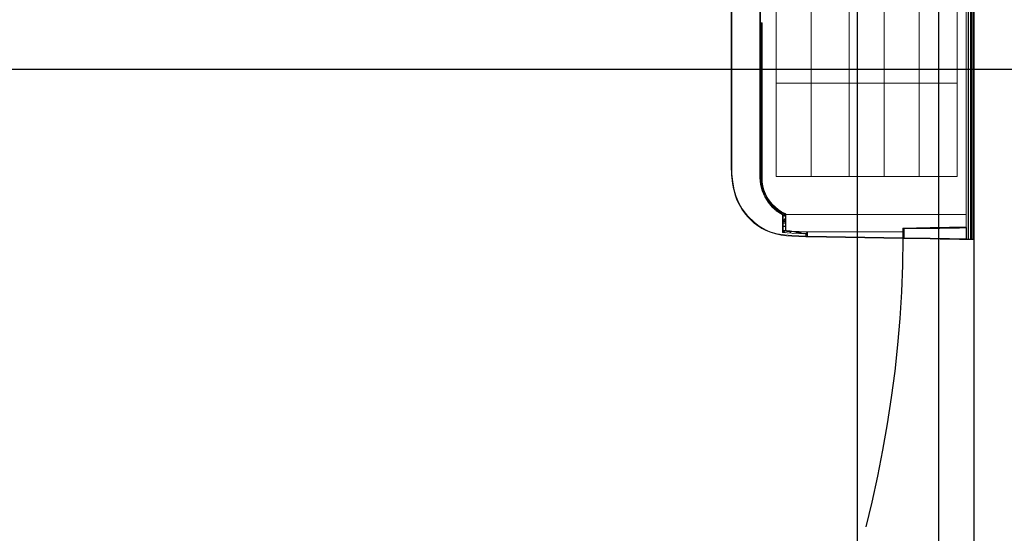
# Model space of a CAD drawing. Header units: centimetres. Extents: x -1062 to 5388, y 1642 to 2943.
# Tile 83 of 90: x 4839 to 4923, y 2482 to 2526. Entities that reach past the tile are written whole.
import ezdxf

# ---------------------------------------------------------------- set-up
doc = ezdxf.new("R2010")
doc.units = ezdxf.units.CM
doc.linetypes.add('DASHDOT', pattern=[1, 0.5, -0.25, 0, -0.25])
doc.layers.add('M-CONTROL', color=7, linetype='DASHDOT', true_color=0x006dda)
doc.layers.add('M-EQPM', color=220, linetype='Continuous', lineweight=25)
for name, color, linetype in [('M-XREF', 252, 'Continuous'), ('XREF$0$Notatki tekstowe', 8, 'Continuous'), ('XREF$0$Wyposażenie elektryczne', 8, 'Continuous'), ('XREF$0$Ściany-2', 8, 'Continuous')]:
    doc.layers.add(name, color=color, linetype=linetype)

# ---------------------------------------------------------------- blocks, each defined once
blk = doc.blocks.new('XREF$0$TV01 - TV01-849464-Aranżacja_01')
at = {"layer": 'XREF$0$Wyposażenie elektryczne'}
for p, q in [((-82.22, 2563.076), (-89.22, 2563.076)), ((-89.22, 2563.076), (-89.22, 2468.076)), ((-82.22, 2468.076), (-82.22, 2563.076)), ((-89.22, 2468.076), (-82.22, 2468.076))]:
    blk.add_line(p, q, dxfattribs=at)
blk = doc.blocks.new('XREF')
at = {"layer": 'XREF$0$Notatki tekstowe'}
blk.add_line((-179.27, 2522.06), (17.802, 2522.06), dxfattribs=at)
at = {"layer": 'XREF$0$Ściany-2'}
blk.add_line((-79.22, 2666.076), (-79.22, 2432.076), dxfattribs=at)
at = {"layer": 'XREF$0$Wyposażenie elektryczne'}
blk.add_blockref('XREF$0$TV01 - TV01-849464-Aranżacja_01', (0, -12), dxfattribs=at)
blk = doc.blocks.new('A$C65818201')
at = {"lineweight": 5}
for points in [[(-415.97, 0), (415.97, 0)], [(413.97, 0), (415.97, 0)], [(415.97, 0), (416.03, 0), (416.09, -0.02), (416.13, -0.05), (416.18, -0.09), (416.22, -0.13), (416.25, -0.18), (416.26, -0.24), (416.27, -0.3)], [(415.97, -0.09), (415.97, -0.04), (415.97, -0.01), (415.97, 0)], [(415.96, -0.98), (-414.98, -0.98)], [(-414.96, -2), (415.94, -2)], [(415.93, -2.49), (-414.29, -2.49)], [(-409.11, -4.68), (-408.11, -3.91), (-406.66, -3.14), (-405.08, -2.67), (415.93, -2.51)], [(405.31, -6.5), (-408.39, -6.5)], [(415.92, -3), (-404.98, -3.15), (-406.47, -3.6), (-407.84, -4.32), (-408.34, -4.68)], [(415.89, -4.68), (-405.28, -4.68)], [(415.89, -4.84), (-405.28, -4.84)], [(395.03, -161.1), (395.03, -6.5)], [(405.61, -6.93), (405.61, -6.84), (405.59, -6.76), (405.56, -6.69), (405.53, -6.63), (405.48, -6.57), (405.43, -6.53), (405.37, -6.51), (405.31, -6.5)], [(405.61, -6.93), (405.71, -12.36)], [(405.89, -12.21), (405.79, -6.61)], [(406.4, -6.41), (406.34, -6.41), (406.28, -6.43), (406.23, -6.45), (406.18, -6.47), (406.14, -6.51), (406.12, -6.54), (406.1, -6.58), (406.09, -6.63)], [(406.2, -12.36), (406.09, -6.63)], [(406.4, -6.63), (406.34, -6.63), (406.28, -6.63), (406.23, -6.63), (406.18, -6.63), (406.15, -6.63), (406.12, -6.63), (406.1, -6.63), (406.09, -6.63)], [(406.4, -6.41), (415.67, -6.41)], [(406.4, -6.41), (406.4, -6.43), (406.4, -6.46), (406.4, -6.49), (406.4, -6.51), (406.4, -6.54), (406.4, -6.57), (406.4, -6.6), (406.4, -6.63)], [(406.4, -6.63), (406.5, -12.36)], [(415.67, -6.63), (406.4, -6.63)], [(415.67, -6.41), (415.71, -6.41), (415.74, -6.39), (415.78, -6.38), (415.8, -6.36), (415.83, -6.33), (415.85, -6.29), (415.86, -6.26), (415.86, -6.22)], [(415.67, -6.41), (415.67, -6.43), (415.67, -6.46), (415.67, -6.49), (415.67, -6.51), (415.67, -6.54), (415.67, -6.57), (415.67, -6.6), (415.67, -6.63)], [(416.16, -6.43), (416.15, -6.47), (416.12, -6.5), (416.08, -6.54), (416.02, -6.57), (415.94, -6.6), (415.85, -6.61), (415.76, -6.63), (415.67, -6.63)], [(416.16, -6.44), (416.15, -6.54), (416.12, -6.63), (416.08, -6.71), (416.02, -6.78), (415.95, -6.83), (415.86, -6.88), (415.77, -6.9), (415.67, -6.91)], [(415.67, -6.91), (415.67, -6.63)], [(415.67, -6.91), (415.86, -6.91)], [(415.76, -12.36), (415.86, -6.91)], [(415.86, -6.22), (415.97, -0.29)], [(415.86, -6.22), (415.92, -6.22), (415.98, -6.24), (416.03, -6.26), (416.07, -6.29), (416.11, -6.32), (416.13, -6.35), (416.16, -6.39), (416.16, -6.43)], [(415.86, -6.91), (415.95, -6.9), (416.05, -6.88), (416.13, -6.83), (416.21, -6.77), (416.27, -6.7), (416.32, -6.61), (416.35, -6.52), (416.36, -6.43)], [(415.97, -0.09), (415.99, -0.09), (416.03, -0.09), (416.12, -0.13), (416.2, -0.18), (416.25, -0.27), (416.27, -0.35)], [(415.97, -0.29), (415.97, -0.21), (415.97, -0.14), (415.97, -0.09)], [(415.97, -0.29), (416.03, -0.3), (416.08, -0.31), (416.13, -0.33), (416.17, -0.36), (416.22, -0.38), (416.25, -0.42), (416.26, -0.46), (416.27, -0.5)], [(416.27, -0.5), (416.16, -6.43)], [(416.26, -0.59), (416.16, -6.44)], [(416.16, -6.43), (416.16, -6.44)], [(416.26, -0.59), (416.27, -0.51), (416.27, -0.45), (416.27, -0.39)], [(416.47, -0.59), (416.26, -0.59)], [(416.36, -6.43), (416.26, -12.35)], [(416.27, -0.3), (416.27, -0.3), (416.27, -0.32), (416.27, -0.36)], [(416.27, -0.3), (416.47, -0.3)], [(416.27, -0.36), (416.27, -0.36), (416.27, -0.35)], [(416.27, -0.35), (416.27, -0.4), (416.27, -0.44), (416.27, -0.5)], [(416.27, -0.39), (416.27, -0.36)], [(416.36, -6.43), (416.47, -0.59)], [(416.47, -0.3), (416.47, -0.32), (416.47, -0.38), (416.47, -0.47), (416.47, -0.59)], [(-357.74, -169.47), (-357.74, -14.47), (362.26, -14.47)], [(282.26, -169.47), (282.26, -14.47)], [(362.26, -169.47), (362.26, -14.47)], [(405.71, -12.21), (405.89, -12.21)], [(405.71, -12.36), (405.86, -20.76), (406, -29.11), (406.15, -37.39)], [(406.33, -37.23), (406.19, -28.95), (406.04, -20.6), (405.89, -12.21)], [(406.19, -12.21), (406.19, -12.21), (406.17, -12.21), (406.14, -12.21), (406.1, -12.21), (406.06, -12.21), (406.01, -12.21), (405.95, -12.21), (405.89, -12.21)], [(406.63, -37.33), (406.49, -29.07), (406.34, -20.73), (406.2, -12.36)], [(406.5, -12.36), (406.43, -12.36), (406.38, -12.36), (406.33, -12.36), (406.28, -12.36), (406.25, -12.36), (406.22, -12.36), (406.2, -12.36), (406.2, -12.36)], [(406.5, -12.36), (406.64, -20.76), (406.79, -29.11), (406.93, -37.39)], [(415.33, -37.39), (415.47, -29.11), (415.61, -20.76), (415.76, -12.36)], [(415.76, -12.36), (415.86, -12.36), (415.95, -12.36), (416.04, -12.36), (416.11, -12.36), (416.17, -12.36), (416.22, -12.36), (416.25, -12.36), (416.26, -12.35)], [(416.26, -12.35), (416.11, -20.72), (415.97, -29.04), (415.82, -37.3)], [(406.33, -37.23), (406.14, -37.23)], [(406.15, -37.39), (406.56, -60.8)], [(406.72, -59.45), (406.33, -37.23)], [(406.63, -37.29), (406.63, -37.28), (406.61, -37.27), (406.58, -37.26), (406.55, -37.25), (406.5, -37.24), (406.45, -37.24), (406.39, -37.23), (406.33, -37.23)], [(407.02, -59.51), (406.63, -37.33)], [(406.93, -37.39), (406.87, -37.39), (406.82, -37.39), (406.77, -37.38), (406.72, -37.37), (406.69, -37.37), (406.66, -37.36), (406.64, -37.34), (406.63, -37.33)], [(406.93, -37.39), (407.32, -59.57)], [(414.94, -59.76), (415.33, -37.39)], [(415.33, -37.39), (415.42, -37.39), (415.51, -37.38), (415.61, -37.38), (415.68, -37.37), (415.74, -37.35), (415.79, -37.33), (415.81, -37.31), (415.82, -37.3)], [(415.82, -37.3), (415.43, -59.71)], [(-357.74, -46.97), (362.26, -46.97)], [(406.54, -59.76), (406.79, -59.76)], [(406.79, -60), (406.55, -60)], [(406.55, -60.26), (407.88, -60.26)], [(406.55, -60.5), (414.91, -60.5)], [(414.91, -60.8), (406.56, -60.8)], [(406.79, -59.76), (406.75, -59.66), (406.73, -59.56), (406.72, -59.45)], [(407.02, -59.51), (407.01, -59.5), (407, -59.49), (406.97, -59.48), (406.93, -59.47), (406.89, -59.46), (406.84, -59.46), (406.78, -59.45), (406.72, -59.45)], [(406.79, -59.76), (406.79, -59.81), (406.79, -59.86), (406.79, -59.9), (406.79, -59.94), (406.79, -59.96), (406.79, -59.99), (406.79, -60), (406.79, -60)], [(406.79, -59.76), (406.93, -59.81), (407.1, -59.88), (407.32, -59.97), (407.48, -60), (407.52, -60), (407.52, -60)], [(407.52, -60), (407.52, -60), (407.5, -60), (407.43, -60), (407.24, -60), (407.03, -60), (406.79, -60)], [(407.52, -60), (407.42, -59.99), (407.33, -59.96), (407.24, -59.92), (407.17, -59.86), (407.11, -59.79), (407.06, -59.7), (407.03, -59.61), (407.02, -59.51)], [(407.32, -59.57), (407.26, -59.57), (407.2, -59.56), (407.15, -59.56), (407.11, -59.55), (407.07, -59.55), (407.04, -59.53), (407.02, -59.52), (407.02, -59.51)], [(407.32, -59.57), (407.32, -59.6), (407.33, -59.64), (407.35, -59.67), (407.38, -59.71), (407.41, -59.73), (407.45, -59.75), (407.48, -59.76), (407.52, -59.76)], [(407.52, -59.76), (407.52, -59.81), (407.52, -59.86), (407.52, -59.9), (407.52, -59.94), (407.52, -59.96), (407.52, -59.99), (407.52, -60), (407.52, -60)], [(407.52, -59.76), (414.94, -59.76)], [(414.94, -60), (407.52, -60)], [(407.89, -60.5), (407.88, -60)], [(408.38, -60), (408.39, -60.5)], [(408.94, -60.5), (408.93, -60)], [(409.44, -60.5), (409.43, -60)], [(409.85, -143.06), (409.85, -60.8)], [(409.93, -60), (409.94, -60.5)], [(410.18, -60.5), (410.18, -60)], [(410.69, -60), (410.68, -60.5)], [(411.18, -60), (411.18, -60.5)], [(412.32, -60.5), (412.33, -60)], [(412.82, -60.5), (412.83, -60)], [(412.83, -60), (412.82, -60.5)], [(412.82, -60.5), (412.82, -60.5)], [(413.12, -60.5), (413.11, -60.5), (413.1, -60.5)], [(413.12, -60.5), (413.13, -60)], [(413.43, -60), (413.42, -60.5)], [(413.48, -142.63), (414.91, -60.8)], [(413.82, -60.5), (413.81, -60)], [(415.42, -60.8), (413.98, -142.73)], [(414.11, -60), (414.12, -60.5)], [(414.91, -60.5), (414.99, -60.51), (415.05, -60.54), (415.1, -60.57), (415.15, -60.61), (415.2, -60.71), (415.21, -60.8)], [(414.91, -60.5), (414.91, -60.52), (414.91, -60.59), (414.91, -60.69), (414.91, -60.8)], [(414.91, -60.8), (415.01, -60.8), (415.11, -60.8), (415.19, -60.8), (415.27, -60.8), (415.33, -60.8), (415.38, -60.8), (415.4, -60.8), (415.42, -60.8)], [(414.94, -59.76), (415.03, -59.76), (415.13, -59.76), (415.21, -59.76), (415.29, -59.75), (415.35, -59.74), (415.4, -59.73), (415.43, -59.72), (415.43, -59.71)], [(414.94, -59.76), (414.94, -59.81), (414.94, -59.86), (414.94, -59.9), (414.94, -59.94), (414.94, -59.96), (414.94, -59.99), (414.94, -60), (414.94, -60)], [(415.13, -60), (415.13, -60), (415.12, -60), (415.1, -60), (415.08, -60), (415.04, -60), (415.01, -60), (414.98, -60), (414.94, -60)], [(415.43, -59.71), (415.43, -59.76), (415.41, -59.82), (415.38, -59.87), (415.35, -59.92), (415.3, -59.95), (415.25, -59.98), (415.19, -60), (415.13, -60)], [(-357.74, -76.97), (362.26, -76.97)], [(-357.74, -106.97), (362.26, -106.97)], [(-357.74, -139.47), (362.26, -139.47)], [(410.17, -143.51), (409.57, -155.94)], [(410.67, -142.63), (410.48, -142.64), (410.29, -142.7), (410.12, -142.79), (409.97, -142.91), (409.85, -143.06), (409.75, -143.22), (409.69, -143.41), (409.67, -143.6)], [(409.67, -143.6), (409.77, -143.6), (409.86, -143.6), (409.95, -143.59), (410.03, -143.58), (410.09, -143.56), (410.13, -143.55), (410.16, -143.53), (410.17, -143.51)], [(410.17, -143.51), (410.19, -143.37), (410.29, -143.2), (410.44, -143.08), (410.62, -143.03), (410.67, -143.03)], [(410.67, -143.03), (410.67, -143.03), (410.67, -143), (410.67, -142.96), (410.67, -142.9), (410.67, -142.82), (410.67, -142.73), (410.67, -142.63)], [(410.67, -142.63), (413.48, -142.63)], [(410.67, -143.03), (413.68, -143.03)], [(411.12, -146.57), (411.18, -143.03)], [(411.45, -144.67), (411.48, -143.03)], [(411.97, -143.03), (411.95, -144.18)], [(413.32, -143.71), (413.32, -143.03)], [(413.68, -143.02), (413.68, -143.03), (413.67, -143.02), (413.65, -142.99), (413.63, -142.94), (413.6, -142.88), (413.56, -142.8), (413.53, -142.72), (413.48, -142.63)], [(413.98, -142.73), (413.97, -142.74), (413.95, -142.75), (413.9, -142.75), (413.84, -142.74), (413.77, -142.72), (413.68, -142.7), (413.59, -142.66), (413.48, -142.63)], [(413.98, -142.73), (413.98, -142.78), (413.96, -142.84), (413.93, -142.89), (413.89, -142.93), (413.85, -142.97), (413.8, -143), (413.74, -143.01), (413.68, -143.02)], [(413.81, -144.18), (413.81, -142.98)], [(413.98, -142.73), (413.96, -144.18)], [(409.07, -156.03), (409.67, -143.6)], [(410.03, -151.7), (410.28, -151.7)], [(410.31, -151.82), (410.24, -151.49), (410.18, -151.16), (410.15, -150.82), (410.15, -150.48), (410.17, -150.14), (410.21, -149.81), (410.27, -149.47), (410.36, -149.14)], [(410.31, -151.82), (410.31, -151.82), (410.33, -151.82), (410.34, -151.81), (410.37, -151.81), (410.4, -151.8), (410.43, -151.79), (410.47, -151.78), (410.5, -151.78)], [(411.26, -155.5), (410.31, -151.82)], [(410.55, -149.2), (410.47, -149.52), (410.41, -149.84), (410.37, -150.16), (410.35, -150.49), (410.36, -150.81), (410.38, -151.14), (410.43, -151.46), (410.5, -151.78)], [(410.36, -149.14), (411.44, -145.5)], [(410.36, -149.14), (410.36, -149.15), (410.37, -149.15), (410.39, -149.16), (410.41, -149.16), (410.44, -149.17), (410.47, -149.18), (410.51, -149.19), (410.55, -149.2)], [(410.5, -151.78), (411.27, -154.75)], [(411.42, -146.25), (410.55, -149.2)], [(411.45, -144.67), (410.87, -155.96)], [(411.95, -144.18), (411.86, -144.19), (411.76, -144.22), (411.68, -144.26), (411.6, -144.33), (411.54, -144.4), (411.49, -144.49), (411.46, -144.57), (411.45, -144.67)], [(413.46, -144.18), (411.95, -144.18)], [(412.87, -156.1), (413.46, -144.18)], [(413.32, -143.71), (413.41, -143.72), (413.51, -143.75), (413.59, -143.79), (413.67, -143.85), (413.73, -143.92), (413.78, -144), (413.81, -144.09), (413.81, -144.18)], [(413.62, -144.17), (413.5, -144.1), (413.33, -143.84), (413.32, -143.71)], [(413.96, -144.18), (413.37, -156)], [(413.46, -144.18), (413.51, -144.18), (413.57, -144.18), (413.62, -144.17)], [(413.81, -144.18), (413.73, -144.17), (413.62, -144.17)], [(413.81, -144.18), (413.88, -144.18), (413.92, -144.18), (413.95, -144.18), (413.96, -144.18)], [(413.37, -156), (413.37, -156), (413.14, -160.67), (412.57, -165.31), (411.6, -170.01), (410.19, -174.6), (408.69, -178.24), (406.88, -181.76), (404.7, -185.2), (402.21, -188.45), (396.71, -194.15), (393.59, -196.75), (390.25, -199.09), (386.47, -201.29), (382.49, -203.14), (378.22, -204.69), (373.85, -205.89), (372.78, -206.14), (368.44, -206.94), (360.95, -207.76), (353.37, -208)], [(353.37, -207.61), (360.21, -207.41), (367.02, -206.75), (373.74, -205.51), (379.4, -203.86), (384.86, -201.62), (389.99, -198.77), (396.32, -193.94), (401.83, -188.23), (404.98, -183.97), (407.64, -179.37), (409.72, -174.52), (411.46, -168.52), (412.47, -162.34), (412.87, -156.1)], [(408.74, -160.66), (408.91, -159.13), (409.02, -157.58), (409.07, -156.03)], [(409.07, -156.03), (409.17, -156.03), (409.26, -156.03), (409.35, -156.02), (409.42, -156.01), (409.48, -155.99), (409.53, -155.98), (409.56, -155.96), (409.57, -155.94)], [(409.57, -155.94), (409.51, -157.5), (409.41, -159.06), (409.24, -160.63)], [(409.26, -160.47), (409.28, -160.46), (409.35, -160.4), (409.41, -160.32), (409.46, -160.24), (409.49, -160.15), (409.5, -160.05)], [(409.5, -160.05), (409.49, -160.05), (409.46, -160.05), (409.41, -160.05), (409.35, -160.05), (409.31, -160.05)], [(409.54, -157.63), (409.5, -160.05)], [(410.81, -157.86), (409.51, -157.63)], [(409.53, -157.12), (410.83, -157.35)], [(410.41, -152.2), (410.02, -152.2)], [(410.87, -155.96), (410.24, -164.01)], [(413.37, -156), (413.36, -156.02), (413.33, -156.04), (413.29, -156.06), (413.22, -156.07), (413.15, -156.09), (413.06, -156.09), (412.97, -156.09), (412.87, -156.1)], [(363.5, -181.61), (367.01, -181.42), (370.47, -180.87), (373.86, -179.96), (377.14, -178.7), (380.26, -177.11), (383.21, -175.19), (385.93, -172.98), (388.41, -170.5), (390.62, -167.77), (392.53, -164.83), (394.12, -161.7)], [(394.57, -161.8), (392.96, -164.98), (391.03, -167.97), (388.79, -170.74), (386.27, -173.25), (383.5, -175.5), (380.52, -177.44), (377.34, -179.06), (374.02, -180.34), (370.58, -181.26), (367.06, -181.82), (363.5, -182)], [(394.99, -164.27), (392.05, -168.91), (388.5, -173), (384.41, -176.5), (379.87, -179.34), (374.7, -181.57), (369.22, -182.98), (363.5, -183.5)], [(394.39, -162.85), (393.22, -165.07), (391.27, -168.08), (389.01, -170.87), (386.47, -173.42), (383.68, -175.68), (380.67, -177.64), (377.46, -179.27), (374.11, -180.56), (370.64, -181.49), (367.09, -182.06), (364.23, -182.24)], [(391.45, -169.08), (394.61, -164.05)], [(394.86, -164.27), (391.71, -169.37)], [(394.12, -161.7), (394.21, -161.53), (394.34, -161.39), (394.49, -161.27), (394.66, -161.18), (394.84, -161.13), (395.03, -161.1)], [(394.12, -161.7), (394.21, -161.74), (394.28, -161.76), (394.36, -161.79), (394.43, -161.81), (394.49, -161.82), (394.53, -161.82), (394.56, -161.81), (394.57, -161.8)], [(394.85, -161.86), (394.39, -162.85)], [(395.03, -161.5), (394.93, -161.51), (394.85, -161.54), (394.76, -161.58), (394.68, -161.64), (394.62, -161.72), (394.57, -161.8)], [(394.85, -161.86), (394.8, -161.84), (394.75, -161.82), (394.71, -161.81), (394.66, -161.8), (394.63, -161.79), (394.6, -161.79), (394.58, -161.8), (394.57, -161.8)], [(395.3, -163.52), (395.14, -163.57), (394.98, -163.65), (394.83, -163.76), (394.71, -163.89), (394.61, -164.05)], [(394.61, -164.05), (394.78, -163.81)], [(394.61, -164.05), (394.61, -164.06), (394.62, -164.08), (394.64, -164.1), (394.67, -164.13), (394.71, -164.16), (394.75, -164.2), (394.8, -164.23), (394.86, -164.27)], [(394.78, -163.81), (394.78, -163.82), (394.77, -163.85), (394.78, -163.89), (394.79, -163.93), (394.82, -163.98), (394.86, -164.03), (394.9, -164.09), (394.95, -164.14)], [(394.78, -163.81), (395.04, -163.61), (395.08, -163.59)], [(395.03, -161.74), (395, -161.75), (394.96, -161.76), (394.93, -161.78), (394.89, -161.8), (394.87, -161.83), (394.85, -161.86)], [(394.95, -164.14), (394.86, -164.27)], [(395.24, -164.04), (395.2, -164.05), (394.95, -164.14)], [(394.95, -164.35), (394.95, -164.14)], [(395.02, -163.39), (394.98, -163.69)], [(395.43, -164.01), (395.34, -164.01), (395.26, -164.03), (395.17, -164.08), (395.1, -164.13), (395.04, -164.2), (394.99, -164.27)], [(395.02, -163.39), (395.32, -162.33), (395.47, -161.74)], [(395.5, -163.43), (395.49, -163.44), (395.46, -163.45), (395.4, -163.45), (395.34, -163.45), (395.27, -163.44), (395.2, -163.43), (395.12, -163.41), (395.02, -163.39)], [(395.03, -161.1), (395.03, -161.19), (395.03, -161.26), (395.03, -161.33), (395.03, -161.39), (395.03, -161.44), (395.03, -161.47), (395.03, -161.5), (395.03, -161.5)], [(395.03, -161.1), (408.25, -161.1)], [(395.03, -161.74), (395.03, -161.69), (395.03, -161.65), (395.03, -161.61), (395.03, -161.57), (395.03, -161.54), (395.03, -161.52), (395.03, -161.51), (395.03, -161.5)], [(408.25, -161.5), (395.03, -161.5)], [(395.47, -161.74), (395.03, -161.74)], [(395.08, -163.59), (395.17, -163.56)], [(395.08, -163.59), (395.08, -163.6), (395.09, -163.63), (395.09, -163.67), (395.12, -163.73), (395.14, -163.8), (395.17, -163.87), (395.2, -163.96), (395.24, -164.04)], [(395.17, -163.56), (395.3, -163.52)], [(395.17, -163.56), (395.17, -163.57), (395.19, -163.59), (395.2, -163.64), (395.22, -163.69), (395.25, -163.76), (395.27, -163.84), (395.31, -163.92), (395.33, -164.01)], [(395.3, -163.52), (395.37, -163.51), (395.43, -163.51), (395.5, -163.51)], [(395.3, -163.52), (395.3, -163.53), (395.31, -163.56), (395.32, -163.6), (395.33, -163.66), (395.34, -163.74), (395.36, -163.82), (395.38, -163.91), (395.4, -164.01)], [(395.5, -163.99), (395.46, -163.99), (395.43, -164), (395.4, -164.01)], [(395.43, -164.01), (410.24, -164.01)], [(395.47, -161.74), (395.47, -161.69), (395.47, -161.65), (395.47, -161.61), (395.47, -161.57), (395.47, -161.54), (395.47, -161.52), (395.47, -161.51), (395.47, -161.5)], [(395.54, -161.74), (395.47, -161.74)], [(396.02, -161.5), (395.79, -162.36), (395.5, -163.43)], [(395.5, -163.51), (407.63, -163.51)], [(395.5, -163.51), (395.5, -163.51), (395.5, -163.54), (395.5, -163.59), (395.5, -163.65), (395.5, -163.72), (395.5, -163.81), (395.5, -163.9), (395.5, -163.99)], [(407.63, -163.99), (395.5, -163.99)], [(395.91, -161.5), (395.85, -161.57), (395.7, -161.68), (395.54, -161.74)], [(395.54, -161.74), (395.54, -161.68), (395.54, -161.64), (395.54, -161.6), (395.55, -161.57), (395.55, -161.54), (395.56, -161.52), (395.57, -161.51), (395.57, -161.5)], [(395.63, -163.51), (396.23, -161.5)], [(396.52, -161.5), (395.92, -163.51)], [(398.48, -161.5), (398.48, -162.14)], [(398.6, -162.15), (398.48, -162.14)], [(398.6, -162.15), (400.07, -161.65)], [(399.62, -162.6), (399.47, -162.44), (399.24, -162.31), (398.95, -162.21), (398.6, -162.15)], [(399.58, -163.14), (399.36, -163.51)], [(399.58, -163.14), (399.66, -162.95), (399.67, -162.77), (399.62, -162.6)], [(400.72, -162.75), (399.58, -163.14)], [(400.58, -162.28), (399.62, -162.6)], [(400.07, -161.59), (400, -161.5)], [(400.07, -161.59), (400.24, -161.56), (400.41, -161.56), (400.57, -161.59), (400.71, -161.65), (400.81, -161.73), (400.82, -161.75)], [(400.07, -161.59), (400.26, -161.6), (400.44, -161.63), (400.61, -161.69), (400.75, -161.78), (400.86, -161.88), (400.94, -162.01), (400.97, -162.14)], [(400.07, -161.65), (400.07, -161.59)], [(400.07, -161.65), (400.25, -161.71), (400.43, -161.8), (400.59, -161.91), (400.74, -162.04), (400.85, -162.18), (400.92, -162.32), (400.97, -162.46)], [(400.07, -161.65), (400.22, -161.78), (400.36, -161.93), (400.48, -162.1), (400.58, -162.28)], [(400.58, -162.28), (400.58, -162.28)], [(400.97, -162.5), (400.88, -162.4), (400.71, -162.31), (400.58, -162.28)], [(400.58, -162.28), (400.65, -162.44), (400.7, -162.6), (400.72, -162.75)], [(400.82, -161.75), (400.63, -161.5)], [(400.72, -162.75), (400.77, -162.72), (400.81, -162.7), (400.85, -162.67), (400.88, -162.64), (400.91, -162.6), (400.94, -162.57), (400.95, -162.53), (400.97, -162.5)], [(400.73, -162.8), (400.73, -162.78), (400.73, -162.76), (400.72, -162.75)], [(400.98, -162.56), (400.97, -162.6), (400.96, -162.63), (400.94, -162.67), (400.91, -162.7), (400.87, -162.73), (400.83, -162.76), (400.78, -162.78), (400.73, -162.8)], [(400.73, -163.51), (400.73, -162.8)], [(400.97, -162.1), (400.88, -161.84), (400.81, -161.76)], [(400.97, -162.14), (400.97, -162.11), (400.97, -162.1)], [(400.98, -162.19), (400.98, -162.17), (400.97, -162.1)], [(400.98, -162.19), (400.98, -162.18), (400.98, -162.16), (400.97, -162.14)], [(400.97, -162.46), (400.97, -162.49), (400.98, -162.53), (400.98, -162.56)], [(400.97, -162.5), (400.97, -162.49), (400.97, -162.49), (400.97, -162.49), (400.97, -162.48), (400.97, -162.48), (400.97, -162.47), (400.97, -162.46)], [(400.98, -162.56), (400.97, -162.5)], [(400.98, -162.19), (400.98, -162.56)], [(400.98, -162.56), (400.98, -163.51)], [(401.98, -163.51), (401.98, -163.21), (401.98, -161.74), (401.98, -161.5)], [(402.27, -161.5), (402.27, -161.68), (402.27, -163.09), (402.27, -163.51)], [(405.04, -163.51), (405.02, -162.88), (405.02, -161.88), (405.01, -161.5)], [(405.07, -161.5), (405.1, -163.51)], [(407.63, -163.51), (408.18, -163.45), (408.71, -163.3), (409.21, -163.06), (409.65, -162.72), (410.03, -162.31), (410.32, -161.83), (410.52, -161.31), (410.52, -161.31)], [(410.43, -162.6), (409.99, -163.08), (409.48, -163.47), (408.9, -163.76), (408.27, -163.93), (407.63, -163.99)], [(407.63, -163.51), (407.63, -163.51), (407.63, -163.54), (407.63, -163.59), (407.63, -163.65), (407.63, -163.72), (407.63, -163.81), (407.63, -163.9), (407.63, -163.99)], [(408.25, -161.5), (408.42, -161.49), (408.6, -161.44), (408.76, -161.36), (408.91, -161.25), (409.03, -161.12), (409.14, -160.97), (409.2, -160.8), (409.24, -160.63)], [(408.74, -160.66), (408.72, -160.75), (408.69, -160.84), (408.64, -160.91), (408.58, -160.98), (408.51, -161.03), (408.42, -161.07), (408.34, -161.1), (408.25, -161.1)], [(408.25, -161.5), (408.25, -161.5), (408.25, -161.47), (408.25, -161.44), (408.25, -161.39), (408.25, -161.33), (408.25, -161.26), (408.25, -161.19), (408.25, -161.1)], [(408.3, -163.43), (408.63, -161.43)], [(408.74, -160.66), (408.84, -160.68), (408.93, -160.68), (409.02, -160.68), (409.09, -160.68), (409.15, -160.67), (409.2, -160.66), (409.23, -160.64), (409.24, -160.63)], [(409.24, -160.63), (408.84, -163.25)], [(410.19, -162.05), (410.14, -162.15), (409.74, -162.63)], [(-357.74, -169.47), (362.26, -169.47)], [(364.2, -183), (365.19, -182.96), (369.12, -182.55), (374.74, -181.14), (380.06, -178.84), (384.91, -175.69), (389.16, -171.8), (391.45, -169.08)], [(391.45, -169.08), (391.44, -169.09), (391.45, -169.12), (391.47, -169.15), (391.5, -169.18), (391.54, -169.22), (391.59, -169.27), (391.64, -169.32), (391.71, -169.37)], [(-365.51, -183), (363.5, -183)], [(363.5, -183.49), (-365.51, -183.49)], [(363.5, -183.5), (-365.51, -183.5)], [(230.49, -183), (230.5, -182.15)], [(230.5, -182.15), (230.5, -181.99), (230.51, -181.86), (230.51, -181.74), (230.52, -181.64), (230.53, -181.57), (230.53, -181.52), (230.54, -181.51)], [(231, -182.24), (230.91, -182.24), (230.81, -182.23), (230.73, -182.22), (230.66, -182.22), (230.59, -182.2), (230.55, -182.18), (230.52, -182.16), (230.5, -182.15)], [(231.04, -182), (230.94, -181.99), (230.85, -181.97), (230.76, -181.92), (230.69, -181.86), (230.63, -181.78), (230.58, -181.69), (230.55, -181.6), (230.54, -181.51)], [(230.54, -181.51), (230.67, -181.51)], [(231.17, -182), (231.07, -181.99), (230.98, -181.97), (230.89, -181.92), (230.81, -181.86), (230.75, -181.78), (230.7, -181.69), (230.68, -181.6), (230.67, -181.51)], [(231.17, -181.61), (231.07, -181.6), (230.98, -181.6), (230.9, -181.59), (230.82, -181.58), (230.76, -181.56), (230.71, -181.54), (230.68, -181.52), (230.67, -181.51)], [(231.04, -182), (231.03, -182.01), (231.03, -182.03), (231.02, -182.06), (231.01, -182.09), (231.01, -182.14), (231, -182.19), (231, -182.24)], [(231, -182.24), (231, -183)], [(363.5, -182.24), (231, -182.24)], [(231.17, -182), (231.04, -182)], [(231.17, -181.61), (231.17, -181.69), (231.17, -181.76), (231.17, -181.83), (231.17, -181.89), (231.17, -181.94), (231.17, -181.98), (231.17, -181.99), (231.17, -182)], [(231.17, -181.61), (363.5, -181.61)], [(363.5, -182), (231.17, -182)], [(363.5, -181.61), (363.5, -181.69), (363.5, -181.76), (363.5, -181.83), (363.5, -181.89), (363.5, -181.94), (363.5, -181.98), (363.5, -181.99), (363.5, -182)], [(363.5, -182.24), (363.5, -182.19), (363.5, -182.15), (363.5, -182.11), (363.5, -182.07), (363.5, -182.04), (363.5, -182.02), (363.5, -182.01), (363.5, -182)], [(364.23, -182.24), (363.5, -182.24)], [(366.1, -182.91), (363.5, -183)], [(363.5, -183), (364.2, -183)], [(363.5, -183), (363.5, -183.04), (363.5, -183.15), (363.5, -183.31), (363.5, -183.49)], [(363.5, -183.49), (363.5, -183.5)], [(364.21, -183.49), (363.5, -183.49)], [(364.2, -183), (364.2, -183.01), (364.2, -183.04), (364.2, -183.08), (364.21, -183.14), (364.21, -183.22), (364.21, -183.3), (364.21, -183.39), (364.21, -183.49)], [(-355.37, -207.61), (353.37, -207.61)], [(353.37, -208), (-355.37, -208)], [(353.37, -208), (353.37, -208), (353.37, -207.97), (353.37, -207.94), (353.37, -207.89), (353.37, -207.83), (353.37, -207.76), (353.37, -207.69), (353.37, -207.61)]]:
    blk.add_lwpolyline(points, dxfattribs=at)

msp = doc.modelspace()

# ---------------------------------------------------------------- linework, layer by layer
at = {"layer": 'M-CONTROL', "ltscale": 50, "start_tangent": (0, -1), "end_tangent": (0, -1)}
msp.add_spline([(4914.701, 2507.534), (4873.88, 2366.076)], degree=3, dxfattribs=at)

# ---------------------------------------------------------------- block references
at = {"layer": 'M-EQPM', "xscale": 0.1, "yscale": 0.1, "zscale": 0.1, "rotation": 270.0010135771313}
msp.add_blockref('A$C65818201', (4920.78, 2549.076), dxfattribs=at)
at = {"layer": 'M-XREF'}
msp.add_blockref('XREF', (5000, 0), dxfattribs=at)

doc.saveas('drawing.dxf')
